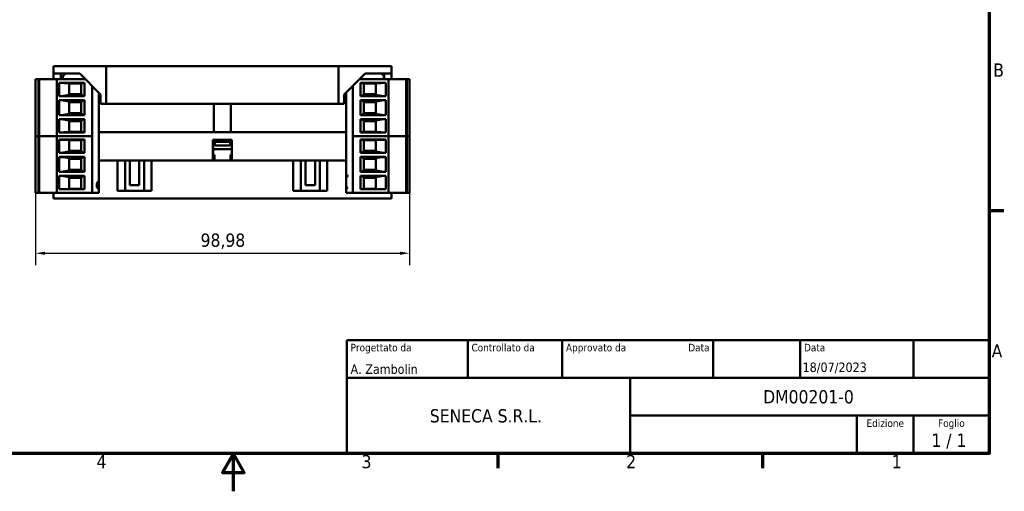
# Model space of a CAD drawing. Header units: millimetres. Extents: x 0 to 420, y 0 to 297.
# Tile 2 of 4: x 153 to 414, y 0 to 125. Entities that reach past the tile are written whole.
import ezdxf
from ezdxf.enums import TextEntityAlignment as Align

# ---------------------------------------------------------------- set-up
doc = ezdxf.new("R2010")
doc.units = ezdxf.units.MM
for name, color, linetype, lineweight in [('Bordo (ISO)', 7, 'Continuous', 70), ('Quota (ISO)', 7, 'Continuous', 25), ('Titolo (ISO)', 7, 'Continuous', 50), ('Visibile (ISO)', 7, 'Continuous', 50)]:
    doc.layers.add(name, color=color, linetype=linetype, lineweight=lineweight)
doc.styles.add('Stile testo39', font='tahoma.ttf')
doc.styles.add('Stile testo41', font='tahoma.ttf')
doc.styles.add('Testo nota (ISO)', font='tahoma.ttf')
doc.dimstyles.new('Default (ISO)', dxfattribs={"dimtxt": 3.5, "dimasz": 2.5, "dimexe": 3.175, "dimexo": 0, "dimgap": 0.762, "dimtad": 1, "dimrnd": 1e-08, "dimzin": 0, "dimtxsty": 'Testo nota (ISO)', "dimcen": 0.09, "dimdle": 10, "dimclrd": 256, "dimclre": 256, "dimclrt": 256, "dimazin": 0, "dimtfac": 1.001486, "dimtmove": 0, "dimatfit": 3, "dimfxl": 1, "dimtolj": 1, "dimtzin": 0, "dimlwd": -1, "dimlwe": -1, "dimarcsym": 0})

# ---------------------------------------------------------------- blocks, each defined once
blk = doc.blocks.new('Bordi Bordo di default')
at = {"layer": 'Bordo (ISO)'}
for p, q in [((410, 74.25), (413.9, 74.25)), ((280, 10), (280, 6.1)), ((350, 10), (350, 6.1))]:
    blk.add_line(p, q, dxfattribs=at)
at = {"layer": 'Bordo (ISO)', "flags": 128}
for points in [[(10, 10), (10, 287), (410, 287), (410, 10), (10, 10)], [(210, 0), (210, 10), (207.11, 5), (212.89, 5), (210, 10)]]:
    blk.add_lwpolyline(points, dxfattribs=at)
at = {"layer": 'Bordo (ISO)', "char_height": 3.5, "attachment_point": 7, "style": 'Testo nota (ISO)'}
for s, insert in [('B', (411.08, 109.63)), ('A', (410.66, 35.38)), ('4', (173.78, 6.1)), ('3', (243.91, 6.03)), ('2', (313.94, 6.1)), ('1', (384.21, 6.1))]:
    blk.add_mtext(s, dxfattribs=dict(at, insert=insert))
blk = doc.blocks.new('Cartigli ISO')
at = {"layer": 'Titolo (ISO)'}
for p, q in [((270.07, 130), (100.07, 130)), ((100.07, 130), (100.07, 100)), ((132.07, 120), (132.07, 130)), ((157.07, 120), (157.07, 130)), ((197.07, 120), (197.07, 130)), ((220.07, 120), (220.07, 130)), ((250.07, 120), (250.07, 130)), ((270.07, 100), (270.07, 130)), ((100.07, 120), (270.07, 120)), ((175.07, 120), (175.07, 100)), ((270.07, 110), (175.07, 110)), ((235.07, 100), (235.07, 110)), ((250.07, 100), (250.07, 110)), ((100.07, 100), (270.07, 100))]:
    blk.add_line(p, q, dxfattribs=at)
at = {"layer": 'Titolo (ISO)', "style": 'Stile testo41'}
for s, p in [('Progettato da', (101.07, 129)), ('Controllato da', (133.07, 129)), ('Approvato da', (158.07, 129)), ('Data', (221.07, 129))]:
    blk.add_text(s, height=2, dxfattribs=at).set_placement(p, align=Align.TOP_LEFT)
blk.add_text('Data', height=2, dxfattribs=at).set_placement((196.07, 129), align=Align.TOP_RIGHT)
for s, p in [('Edizione', (242.57, 109)), ('Foglio', (260.07, 109))]:
    blk.add_text(s, height=2, dxfattribs=at).set_placement(p, align=Align.TOP_CENTER)
at = {"layer": 'Titolo (ISO)', "style": 'Testo nota (ISO)'}
blk.add_text('1 / 1 ', height=3.5, dxfattribs=at).set_placement((260.07, 103.5), align=Align.MIDDLE_CENTER)
at = {"layer": 'Titolo (ISO)'}
for tag, p, height, style in [('AUTORE_001', (101.07, 121.05), 2.5, 'Stile testo39'), ('DATA_CREAZIONE_001', (220.69, 121.54), 2.5, 'Stile testo39'), ('TITOLO_001', (210.25, 113.25), 3.5, 'Testo nota (ISO)'), ('SOCIETÀ_001', (122.04, 108.21), 3.5, 'Testo nota (ISO)')]:
    blk.add_attdef(tag, p, '', height=height, dxfattribs=dict(at, style=style))
at = {"layer": 'Titolo (ISO)', "style": 'Stile testo39'}
for tag, p in [('VERIFICATO_DA', (133.07, 121)), ('APPROVAZIONE_TECNICA_DA_PARTE_DI', (158.07, 121))]:
    blk.add_attdef(tag, text='', height=2.5, dxfattribs=at).set_placement(p, align=Align.BOTTOM_LEFT)
blk.add_attdef('DATA_APPROVAZIONE_TECNICA', text='', height=2.5, dxfattribs=at).set_placement((196.07, 121), align=Align.BOTTOM_RIGHT)
at = {"layer": 'Titolo (ISO)', "style": 'Testo nota (ISO)'}
blk.add_attdef('NUMERO_PARTE', text='', height=3.5, dxfattribs=at).set_placement((176.07, 105), align=Align.MIDDLE_LEFT)
blk.add_attdef('NUMERO_REVISIONE', text='', height=3.5, dxfattribs=at).set_placement((242.57, 103.5), align=Align.MIDDLE_CENTER)
blk = doc.blocks.new('*D8')
at = {"layer": 'Defpoints', "color": 0, "transparency": 16777216}
for p in [(157.64, 78.94), (256.62, 78.94), (256.62, 62.94)]:
    blk.add_point(p, dxfattribs=at)
at = {"layer": 'Quota (ISO)', "transparency": 16777216}
for p, q in [((157.64, 78.94), (157.64, 59.76)), ((256.62, 78.94), (256.62, 59.76)), ((160.14, 62.94), (254.12, 62.94))]:
    blk.add_line(p, q, dxfattribs=at)
for points in [[(160.14, 63.35), (160.14, 62.52), (157.64, 62.94)], [(254.12, 63.35), (254.12, 62.52), (256.62, 62.94)]]:
    blk.add_solid(points, dxfattribs=at)
at = {"layer": 'Quota (ISO)', "transparency": 16777216, "insert": (201.31, 68.15), "char_height": 3.5, "attachment_point": 1, "style": 'Testo nota (ISO)'}
blk.add_mtext('\\A1;98,98', dxfattribs=at)

msp = doc.modelspace()

# ---------------------------------------------------------------- linework, layer by layer
at = {"layer": 'Visibile (ISO)'}
for p, q in [((162.348, 112.438), (167.348, 112.438)), ((162.348, 112.438), (162.348, 110.438)), ((167.348, 112.438), (176.348, 112.438)), ((176.348, 112.438), (237.848, 112.438)), ((176.348, 112.438), (176.348, 102.438)), ((246.848, 112.438), (237.848, 112.438)), ((237.848, 112.438), (237.848, 102.438)), ((246.848, 112.438), (251.848, 112.438)), ((251.848, 110.438), (251.848, 112.438)), ((167.348, 110.438), (162.348, 110.438)), ((162.348, 108.938), (162.348, 110.438)), ((164.348, 108.938), (164.348, 110.438)), ((165.348, 110.289), (165.348, 110.438)), ((169.348, 110.438), (167.348, 110.438)), ((169.348, 110.438), (174.857, 104.929)), ((239.34, 104.929), (244.848, 110.438)), ((246.848, 110.438), (244.848, 110.438)), ((251.848, 110.438), (246.848, 110.438)), ((249.898, 108.938), (249.898, 110.438)), ((251.848, 110.438), (251.848, 108.938)), ((157.643, 93.938), (157.643, 108.938)), ((157.643, 108.938), (157.834, 108.938)), ((158.393, 108.938), (157.834, 108.938)), ((158.393, 93.938), (158.393, 108.938)), ((158.393, 108.938), (158.589, 108.938)), ((158.589, 108.938), (158.589, 93.938)), ((158.589, 108.938), (163.243, 108.938)), ((163.243, 108.938), (163.243, 93.938)), ((163.243, 108.938), (163.443, 108.938)), ((163.443, 108.938), (170.848, 108.938)), ((170.626, 107.997), (163.893, 107.997)), ((163.893, 107.997), (163.893, 104.45)), ((166.543, 107.863), (163.893, 107.971)), ((164.801, 108.938), (164.801, 109.219)), ((166.543, 107.863), (166.543, 104.827)), ((166.543, 107.863), (169.743, 107.863)), ((170.626, 107.997), (169.743, 107.863)), ((169.743, 107.863), (169.743, 104.827)), ((170.626, 104.45), (170.626, 107.997)), ((172.643, 93.938), (172.643, 107.144)), ((241.621, 107.211), (241.621, 93.938)), ((250.821, 108.938), (243.348, 108.938)), ((243.638, 107.997), (250.371, 107.997)), ((244.521, 107.863), (243.638, 107.997)), ((243.638, 107.997), (243.638, 104.45)), ((244.521, 107.863), (247.721, 107.863)), ((244.521, 104.827), (244.521, 107.863)), ((250.371, 107.971), (247.721, 107.863)), ((247.721, 104.827), (247.721, 107.863)), ((250.371, 107.997), (250.371, 104.45)), ((251.021, 108.938), (250.821, 108.938)), ((255.675, 108.938), (251.021, 108.938)), ((251.021, 93.938), (251.021, 108.938)), ((255.871, 108.938), (255.675, 108.938)), ((255.675, 93.938), (255.675, 108.938)), ((255.871, 108.938), (255.871, 93.938)), ((255.871, 108.938), (256.43, 108.938)), ((256.621, 108.938), (256.43, 108.938)), ((256.621, 108.938), (256.621, 93.938)), ((164.977, 104.563), (163.893, 104.492)), ((170.626, 104.45), (163.893, 104.45)), ((166.543, 104.827), (164.977, 104.563)), ((164.977, 104.563), (170.164, 104.563)), ((166.543, 105.013), (169.743, 105.013)), ((170.164, 104.563), (169.743, 104.827)), ((170.626, 104.45), (170.164, 104.563)), ((174.348, 105.438), (174.348, 94.938)), ((174.857, 104.929), (174.857, 102.438)), ((239.34, 102.438), (239.34, 104.929)), ((239.848, 105.438), (239.848, 94.938)), ((243.638, 104.45), (244.1, 104.563)), ((243.638, 104.45), (250.371, 104.45)), ((244.1, 104.563), (244.521, 104.827)), ((249.287, 104.563), (244.1, 104.563)), ((244.521, 105.013), (247.721, 105.013)), ((247.721, 104.827), (249.287, 104.563)), ((249.287, 104.563), (250.371, 104.492)), ((163.893, 103.425), (163.893, 99.45)), ((170.626, 103.425), (163.893, 103.425)), ((164.977, 103.313), (163.893, 103.384)), ((166.543, 103.049), (164.977, 103.313)), ((164.977, 103.313), (170.164, 103.313)), ((166.543, 103.049), (166.543, 99.827)), ((169.743, 102.863), (166.543, 102.863)), ((170.164, 103.313), (169.743, 103.049)), ((169.743, 103.049), (169.743, 99.827)), ((170.626, 103.425), (170.164, 103.313)), ((170.626, 99.45), (170.626, 103.425)), ((174.857, 102.438), (204.848, 102.438)), ((204.848, 94.938), (204.848, 102.438)), ((204.848, 102.438), (209.348, 102.438)), ((209.348, 102.438), (239.34, 102.438)), ((209.348, 102.438), (209.348, 94.938)), ((243.638, 103.425), (244.1, 103.313)), ((243.638, 103.425), (243.638, 99.45)), ((243.638, 103.425), (250.371, 103.425)), ((244.1, 103.313), (244.521, 103.049)), ((249.287, 103.313), (244.1, 103.313)), ((244.521, 99.827), (244.521, 103.049)), ((247.721, 102.863), (244.521, 102.863)), ((247.721, 103.049), (249.287, 103.313)), ((247.721, 99.827), (247.721, 103.049)), ((249.287, 103.313), (250.371, 103.384)), ((250.371, 99.45), (250.371, 103.425)), ((164.977, 99.563), (163.893, 99.492)), ((170.626, 99.45), (163.893, 99.45)), ((166.543, 99.827), (164.977, 99.563)), ((164.977, 99.563), (170.164, 99.563)), ((166.543, 100.013), (169.743, 100.013)), ((170.164, 99.563), (169.743, 99.827)), ((170.626, 99.45), (170.164, 99.563)), ((243.638, 99.45), (244.1, 99.563)), ((243.638, 99.45), (250.371, 99.45)), ((244.1, 99.563), (244.521, 99.827)), ((249.287, 99.563), (244.1, 99.563)), ((244.521, 100.013), (247.721, 100.013)), ((247.721, 99.827), (249.287, 99.563)), ((249.287, 99.563), (250.371, 99.492)), ((163.893, 94.879), (163.893, 98.425)), ((170.626, 98.425), (163.893, 98.425)), ((164.977, 98.313), (163.893, 98.384)), ((166.543, 98.049), (164.977, 98.313)), ((164.977, 98.313), (170.164, 98.313)), ((166.543, 98.049), (166.543, 95.013)), ((169.743, 97.863), (166.543, 97.863)), ((170.164, 98.313), (169.743, 98.049)), ((169.743, 98.049), (169.743, 95.013)), ((170.626, 98.425), (170.164, 98.313)), ((170.626, 94.879), (170.626, 98.425)), ((243.638, 98.425), (244.1, 98.313)), ((243.638, 98.425), (243.638, 94.879)), ((243.638, 98.425), (250.371, 98.425)), ((244.1, 98.313), (244.521, 98.049)), ((249.287, 98.313), (244.1, 98.313)), ((244.521, 95.013), (244.521, 98.049)), ((247.721, 97.863), (244.521, 97.863)), ((247.721, 98.049), (249.287, 98.313)), ((247.721, 95.013), (247.721, 98.049)), ((249.287, 98.313), (250.371, 98.384)), ((250.371, 94.879), (250.371, 98.425)), ((157.643, 78.938), (157.643, 93.938)), ((157.643, 93.938), (157.834, 93.938)), ((157.643, 93.938), (157.834, 93.938)), ((158.393, 93.938), (157.834, 93.938)), ((158.393, 93.938), (157.834, 93.938)), ((158.393, 78.938), (158.393, 93.938)), ((158.393, 93.938), (158.589, 93.938)), ((158.393, 93.938), (158.589, 93.938)), ((158.589, 93.938), (158.589, 78.938)), ((158.589, 93.938), (163.243, 93.938)), ((158.589, 93.938), (163.243, 93.938)), ((163.243, 93.938), (163.243, 78.938)), ((163.243, 93.938), (163.443, 93.938)), ((163.243, 93.938), (163.443, 93.938)), ((163.443, 93.938), (172.643, 93.938)), ((163.443, 93.938), (172.643, 93.938)), ((163.893, 94.905), (166.543, 95.013)), ((170.626, 94.879), (163.893, 94.879)), ((169.743, 95.013), (166.543, 95.013)), ((169.743, 95.013), (170.626, 94.879)), ((172.643, 78.938), (172.643, 93.938)), ((174.348, 94.938), (204.848, 94.938)), ((207.098, 94.938), (174.348, 94.938)), ((174.348, 87.438), (174.348, 94.938)), ((239.848, 94.938), (207.098, 94.938)), ((209.348, 94.938), (239.848, 94.938)), ((239.848, 87.438), (239.848, 94.938)), ((250.821, 93.938), (241.621, 93.938)), ((241.621, 93.938), (241.621, 78.938)), ((250.821, 93.938), (241.621, 93.938)), ((243.638, 94.879), (244.521, 95.013)), ((243.638, 94.879), (250.371, 94.879)), ((247.721, 95.013), (244.521, 95.013)), ((247.721, 95.013), (250.371, 94.905)), ((251.021, 93.938), (250.821, 93.938)), ((251.021, 93.938), (250.821, 93.938)), ((255.675, 93.938), (251.021, 93.938)), ((251.021, 78.938), (251.021, 93.938)), ((255.675, 93.938), (251.021, 93.938)), ((255.871, 93.938), (255.675, 93.938)), ((255.675, 78.938), (255.675, 93.938)), ((255.871, 93.938), (255.675, 93.938)), ((255.871, 93.938), (255.871, 78.938)), ((255.871, 93.938), (256.43, 93.938)), ((255.871, 93.938), (256.43, 93.938)), ((256.621, 93.938), (256.43, 93.938)), ((256.621, 93.938), (256.43, 93.938)), ((256.621, 93.938), (256.621, 78.938)), ((170.626, 92.997), (163.893, 92.997)), ((163.893, 92.997), (163.893, 89.45)), ((166.543, 92.863), (163.893, 92.971)), ((166.543, 92.863), (166.543, 89.827)), ((166.543, 92.863), (169.743, 92.863)), ((170.626, 92.997), (169.743, 92.863)), ((169.743, 92.863), (169.743, 89.827)), ((170.626, 89.45), (170.626, 92.997)), ((204.598, 87.438), (204.598, 92.938)), ((209.598, 92.938), (204.598, 92.938)), ((204.6, 92.938), (204.6, 88.938)), ((205.098, 92.938), (205.098, 92.438)), ((205.098, 92.438), (209.098, 92.438)), ((205.098, 91.438), (205.098, 92.438)), ((209.098, 91.438), (205.098, 91.438)), ((209.098, 92.938), (209.098, 92.438)), ((209.098, 92.438), (209.098, 91.438)), ((209.596, 88.938), (209.596, 92.938)), ((209.598, 92.938), (209.598, 87.438)), ((243.638, 92.997), (250.371, 92.997)), ((244.521, 92.863), (243.638, 92.997)), ((243.638, 92.997), (243.638, 89.45)), ((244.521, 92.863), (247.721, 92.863)), ((244.521, 89.827), (244.521, 92.863)), ((250.371, 92.971), (247.721, 92.863)), ((247.721, 89.827), (247.721, 92.863)), ((250.371, 92.997), (250.371, 89.45)), ((164.977, 89.563), (163.893, 89.492)), ((170.626, 89.45), (163.893, 89.45)), ((166.543, 89.827), (164.977, 89.563)), ((164.977, 89.563), (170.164, 89.563)), ((166.543, 90.013), (169.743, 90.013)), ((170.164, 89.563), (169.743, 89.827)), ((170.626, 89.45), (170.164, 89.563)), ((207.098, 90.438), (204.6, 90.438)), ((204.6, 88.938), (204.971, 88.938)), ((204.971, 87.438), (204.971, 88.938)), ((209.596, 90.438), (207.098, 90.438)), ((209.226, 88.938), (209.596, 88.938)), ((209.226, 88.938), (209.226, 87.438)), ((243.638, 89.45), (244.1, 89.563)), ((243.638, 89.45), (250.371, 89.45)), ((244.1, 89.563), (244.521, 89.827)), ((249.287, 89.563), (244.1, 89.563)), ((244.521, 90.013), (247.721, 90.013)), ((247.721, 89.827), (249.287, 89.563)), ((249.287, 89.563), (250.371, 89.492)), ((163.893, 88.425), (163.893, 84.45)), ((170.626, 88.425), (163.893, 88.425)), ((164.977, 88.313), (163.893, 88.384)), ((166.543, 88.049), (164.977, 88.313)), ((164.977, 88.313), (170.164, 88.313)), ((166.543, 88.049), (166.543, 84.827)), ((169.743, 87.863), (166.543, 87.863)), ((170.164, 88.313), (169.743, 88.049)), ((169.743, 88.049), (169.743, 84.827)), ((170.626, 88.425), (170.164, 88.313)), ((170.626, 84.45), (170.626, 88.425)), ((174.348, 78.938), (174.348, 87.438)), ((204.598, 87.438), (174.348, 87.438)), ((174.352, 87.438), (174.352, 78.938)), ((179.348, 79.438), (179.348, 87.438)), ((181.348, 87.438), (181.348, 79.438)), ((182.598, 80.938), (182.598, 87.438)), ((185.098, 87.438), (185.098, 80.938)), ((186.348, 79.438), (186.348, 87.438)), ((188.348, 87.438), (188.348, 79.438)), ((204.971, 87.438), (204.598, 87.438)), ((204.971, 87.438), (207.098, 87.438)), ((207.098, 87.438), (209.226, 87.438)), ((209.598, 87.438), (209.226, 87.438)), ((239.848, 87.438), (209.598, 87.438)), ((225.848, 87.438), (225.848, 79.438)), ((227.848, 79.438), (227.848, 87.438)), ((229.098, 80.938), (229.098, 87.438)), ((231.598, 87.438), (231.598, 80.938)), ((232.848, 87.438), (232.848, 79.438)), ((234.848, 79.438), (234.848, 87.438)), ((239.848, 78.938), (239.848, 87.438)), ((243.638, 88.425), (244.1, 88.313)), ((243.638, 88.425), (243.638, 84.45)), ((243.638, 88.425), (250.371, 88.425)), ((244.1, 88.313), (244.521, 88.049)), ((249.287, 88.313), (244.1, 88.313)), ((244.521, 84.827), (244.521, 88.049)), ((247.721, 87.863), (244.521, 87.863)), ((247.721, 88.049), (249.287, 88.313)), ((247.721, 84.827), (247.721, 88.049)), ((249.287, 88.313), (250.371, 88.384)), ((250.371, 84.45), (250.371, 88.425)), ((164.977, 84.563), (163.893, 84.492)), ((170.626, 84.45), (163.893, 84.45)), ((163.893, 79.879), (163.893, 83.425)), ((170.626, 83.425), (163.893, 83.425)), ((164.977, 83.313), (163.893, 83.384)), ((166.543, 84.827), (164.977, 84.563)), ((164.977, 84.563), (170.164, 84.563)), ((166.543, 85.013), (169.743, 85.013)), ((170.164, 84.563), (169.743, 84.827)), ((170.626, 84.45), (170.164, 84.563)), ((170.626, 83.425), (170.164, 83.313)), ((170.626, 79.879), (170.626, 83.425)), ((243.638, 84.45), (244.1, 84.563)), ((243.638, 84.45), (250.371, 84.45)), ((243.638, 83.425), (244.1, 83.313)), ((243.638, 83.425), (243.638, 79.879)), ((243.638, 83.425), (250.371, 83.425)), ((244.1, 84.563), (244.521, 84.827)), ((249.287, 84.563), (244.1, 84.563)), ((244.521, 85.013), (247.721, 85.013)), ((247.721, 84.827), (249.287, 84.563)), ((249.287, 84.563), (250.371, 84.492)), ((249.287, 83.313), (250.371, 83.384)), ((250.371, 79.879), (250.371, 83.425)), ((166.543, 83.049), (164.977, 83.313)), ((164.977, 83.313), (170.164, 83.313)), ((166.543, 83.049), (166.543, 80.013)), ((169.743, 82.863), (166.543, 82.863)), ((170.164, 83.313), (169.743, 83.049)), ((169.743, 83.049), (169.743, 80.013)), ((185.098, 80.938), (182.598, 80.938)), ((231.598, 80.938), (229.098, 80.938)), ((244.1, 83.313), (244.521, 83.049)), ((249.287, 83.313), (244.1, 83.313)), ((244.521, 80.013), (244.521, 83.049)), ((247.721, 82.863), (244.521, 82.863)), ((247.721, 83.049), (249.287, 83.313)), ((247.721, 80.013), (247.721, 83.049)), ((157.643, 78.938), (157.834, 78.938)), ((158.393, 78.938), (157.834, 78.938)), ((158.393, 78.938), (158.589, 78.938)), ((158.589, 78.938), (163.243, 78.938)), ((162.348, 77.438), (162.348, 78.938)), ((163.243, 78.938), (163.443, 78.938)), ((163.443, 78.938), (172.643, 78.938)), ((163.893, 79.905), (166.543, 80.013)), ((170.626, 79.879), (163.893, 79.879)), ((169.743, 80.013), (166.543, 80.013)), ((169.743, 80.013), (170.626, 79.879)), ((174.352, 78.938), (172.643, 78.938)), ((181.348, 79.438), (179.348, 79.438)), ((186.348, 79.438), (181.348, 79.438)), ((188.348, 79.438), (186.348, 79.438)), ((225.848, 79.438), (227.848, 79.438)), ((227.848, 79.438), (232.848, 79.438)), ((232.848, 79.438), (234.848, 79.438)), ((239.848, 78.938), (241.621, 78.938)), ((250.821, 78.938), (241.621, 78.938)), ((243.638, 79.879), (244.521, 80.013)), ((243.638, 79.879), (250.371, 79.879)), ((247.721, 80.013), (244.521, 80.013)), ((247.721, 80.013), (250.371, 79.905)), ((251.021, 78.938), (250.821, 78.938)), ((255.675, 78.938), (251.021, 78.938)), ((251.848, 78.938), (251.848, 77.438)), ((255.871, 78.938), (255.675, 78.938)), ((255.871, 78.938), (256.43, 78.938)), ((256.621, 78.938), (256.43, 78.938)), ((207.098, 77.438), (162.348, 77.438)), ((251.848, 77.438), (207.098, 77.438))]:
    msp.add_line(p, q, dxfattribs=at)
for centre, radius, start, end in [((166.123, 109.219), 1.321, 112.6606, 179.98688), ((248.577, 109.219), 1.321, 0.01306, 67.33933), ((239.831, 83.35), 0.318, 273.06923, 86.93077), ((175.221, 80.909), 1.4, 128.57741, 231.42259), ((239.821, 80.239), 0.318, 274.87825, 85.12175)]:
    msp.add_arc(centre, radius, start, end, dxfattribs=at)

# ---------------------------------------------------------------- block references
msp.add_blockref('Bordi Bordo di default', (0, 0))
msp.add_blockref('Cartigli ISO', (139.929, -90)).add_auto_attribs({'TITOLO_001': 'DM00201-0', 'SOCIETÀ_001': 'SENECA S.R.L.', 'AUTORE_001': 'A. Zambolin', 'DATA_CREAZIONE_001': '18/07/2023'})

# ---------------------------------------------------------------- dimensions: what is measured, and where the dimension line sits
at = {"layer": 'Quota (ISO)'}
dim = msp.add_linear_dim(base=(256.621, 62.938), p1=(157.643, 78.938), p2=(256.621, 78.938), dimstyle='Default (ISO)', override={"dimgap": 0.762, "dimdec": 2, "dimtol": 0, "dimlim": 0, "dimtp": 0, "dimtm": 0, "dimtdec": 2, "dimtofl": 0, "dimatfit": 1}, dxfattribs=at)
dim.commit()
dim.dimension.update_dxf_attribs({"geometry": '*D8', "text_midpoint": (207.132, 62.938), "dimtype": 160})

doc.saveas('drawing.dxf')
